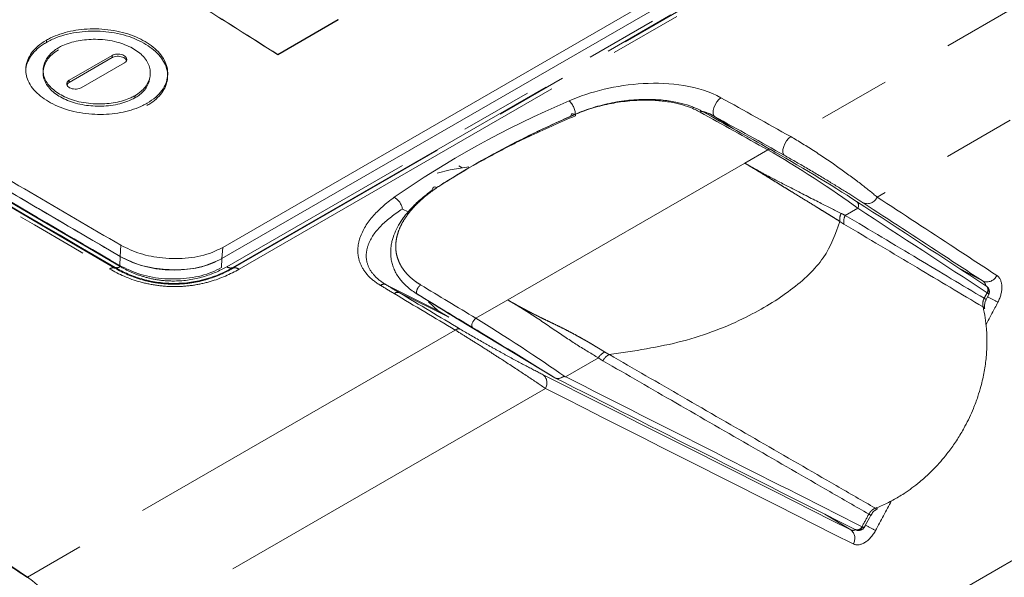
# Model space of a CAD drawing. Header units: millimetres. Extents: x 5 to 415, y 5 to 292.
# Tile 8 of 57: x 118 to 135, y 52 to 61. Entities that reach past the tile are written whole.
import ezdxf

# ---------------------------------------------------------------- set-up
doc = ezdxf.new("R2010")
doc.units = ezdxf.units.MM
doc.linetypes.add('PHANTOM', pattern=[12.7, 6.35, -1.27, 1.27, -1.27, 1.27, -1.27])

msp = doc.modelspace()

# ---------------------------------------------------------------- linework, layer by layer
at = {"color": 8, "linetype": 'PHANTOM', "lineweight": 0}
for p, q in [((136.02, 65.375), (121.424, 56.949)), ((121.532, 56.932), (136.128, 65.358)), ((141.693, 65.304), (131.232, 59.265)), ((135.404, 65.108), (121.319, 56.977)), ((121.426, 56.96), (135.511, 65.092)), ((141.69, 63.362), (132.751, 58.202)), ((118.145, 60.921), (118.146, 60.961)), ((119.302, 60.654), (119.304, 60.694)), ((118.544, 60.217), (118.546, 60.257)), ((119.702, 59.946), (119.703, 59.985)), ((130.225, 59.403), (129.894, 59.62)), ((130.423, 58.798), (130.829, 59.032)), ((130.423, 58.798), (126.256, 56.392)), ((132.192, 57.879), (132.411, 58.005)), ((124.405, 57.99), (124.506, 57.94)), ((132.097, 57.773), (132.169, 57.727)), ((119.444, 57.155), (119.454, 57.353)), ((121.245, 57.316), (121.233, 57.119)), ((119.435, 56.997), (119.444, 57.155)), ((119.352, 56.964), (119.349, 56.952)), ((121.224, 56.961), (121.233, 57.119)), ((121.424, 56.949), (121.426, 56.96)), ((134.614, 56.721), (134.161, 56.97)), ((124.349, 56.52), (125.221, 56.086)), ((125.378, 56.054), (124.669, 56.492)), ((134.686, 56.519), (134.694, 56.514)), ((125.697, 56.07), (126.256, 56.392)), ((125.221, 56.086), (125.031, 56.201)), ((125.335, 55.861), (117.812, 51.518)), ((127.275, 55.04), (127.852, 55.373)), ((126.92, 54.835), (118.651, 50.061)), ((131.832, 52.624), (132.289, 52.347)), ((132.493, 52.4), (132.486, 52.404))]:
    msp.add_line(p, q, dxfattribs=at)
at = {"color": 7, "linetype": 'Continuous', "lineweight": 15}
for p, q in [((121.245, 57.316), (132.167, 63.621)), ((121.233, 57.119), (132.155, 63.424)), ((121.233, 57.119), (132.155, 63.424)), ((122.214, 60.709), (123.275, 61.322)), ((122.214, 60.706), (123.275, 61.318)), ((123.275, 61.322), (123.275, 61.318)), ((119.302, 60.654), (118.544, 60.217)), ((118.546, 60.257), (119.304, 60.694)), ((122.214, 60.709), (122.214, 60.706)), ((118.758, 60.124), (119.516, 60.561)), ((125.396, 58.753), (125.455, 58.718)), ((124.931, 58.321), (124.881, 58.286)), ((134.666, 56.64), (134.67, 56.638)), ((134.674, 56.635), (134.671, 56.637)), ((134.674, 56.635), (134.672, 56.636)), ((124.864, 56.358), (125.031, 56.201)), ((127.085, 55.024), (125.378, 56.054)), ((127.085, 55.024), (127.087, 55.023)), ((132.371, 52.351), (132.366, 52.354)), ((135.702, 52.139), (119.019, 42.508))]:
    msp.add_line(p, q, dxfattribs=at)
at = {"color": 8, "linetype": 'PHANTOM', "lineweight": 0, "flags": 128}
for points in [[(129.894, 59.62), (129.876, 59.643), (129.868, 59.678), (129.87, 59.722), (129.883, 59.773), (129.905, 59.825), (129.935, 59.874), (129.969, 59.917), (130.006, 59.949)], [(127.364, 59.623), (127.366, 59.637), (127.37, 59.649), (127.377, 59.658), (127.385, 59.663), (127.395, 59.665), (127.406, 59.663), (127.418, 59.658), (127.429, 59.649)], [(131.119, 58.937), (131.101, 58.959), (131.093, 58.994), (131.096, 59.038), (131.109, 59.088), (131.131, 59.14), (131.161, 59.19), (131.195, 59.233), (131.232, 59.265)], [(125.031, 56.201), (124.505, 56.465), (124.109, 56.665)], [(125.697, 56.07), (125.677, 56.054), (125.659, 56.033), (125.644, 56.008), (125.632, 55.982), (125.626, 55.957), (125.625, 55.935), (125.629, 55.917), (125.639, 55.906)]]:
    msp.add_lwpolyline(points, dxfattribs=at)
at = {"color": 7, "linetype": 'Continuous', "lineweight": 15, "flags": 128}
for points in [[(125.019, 58.622), (125.246, 58.681), (125.573, 58.733)], [(134.67, 56.398), (134.683, 56.423), (134.713, 56.48)]]:
    msp.add_lwpolyline(points, dxfattribs=at)
at = {"color": 8, "linetype": 'PHANTOM', "lineweight": 0}
for centre, radius, start, end in [((127.098, 59.64), 0.348, 358.7125, 47.0922), ((129.666, 59.668), 0.0405, 65.7068, 134.4344), ((130.857, 59.004), 0.04, 66.0557, 135.0724), ((124.114, 57.942), 0.295, 9.3101, 59.8027), ((132.576, 58.276), 0.191, 249.6065, 337.0296), ((132.34, 58.055), 0.0869, 324.8765, 54.0032), ((132.386, 57.772), 0.221, 151.0619, 191.5986), ((119.317, 56.865), 0.0922, 69.8508, 129.6728), ((119.384, 57.051), 0.0924, 249.7702, 309.5538), ((121.387, 57.06), 0.107, 230.7835, 291.7014), ((121.463, 56.849), 0.107, 50.6281, 111.6574), ((134.682, 56.899), 0.19, 249.1855, 336.3961), ((124.08, 56.576), 0.0932, 72.2192, 129.7627), ((134.613, 56.57), 0.0886, 324.865, 50.473), ((134.619, 56.564), 0.0904, 326.3892, 51.9528), ((124.321, 56.432), 0.0929, 72.3047, 129.8894), ((132.029, 51.31), 5.789, 60.5525, 62.5703), ((134.567, 56.275), 0.16, 50.205, 65.3369), ((125.394, 55.791), 0.0919, 72.7015, 130.4501), ((128.064, 55.253), 0.244, 114.2974, 150.5672), ((126.762, 54.932), 0.185, 328.3438, 51.4066), ((132.522, 52.451), 0.193, 52.1421, 64.3041), ((132.173, 52.2), 0.187, 327.5566, 51.8792), ((132.402, 52.437), 0.0909, 250.0008, 338.6994), ((132.408, 52.435), 0.0921, 248.8333, 337.5668), ((128.901, 45.608), 7.736, 60.386, 61.8783)]:
    msp.add_arc(centre, radius, start, end, dxfattribs=at)
at = {"color": 7, "linetype": 'Continuous', "lineweight": 15}
for centre, radius, start, end in [((-14.791, -144.896), 236.985, 55.97606, 58.6987), ((134.594, 56.221), 0.0509, 17.3238, 66.7018), ((132.751, 52.766), 0.0486, 231.8635, 286.3415), ((-19.737, -152.371), 245.939, 55.99423, 56.20714), ((116.615, 49.858), 2.046, 5.6953, 54.2006)]:
    msp.add_arc(centre, radius, start, end, dxfattribs=at)
at = {"color": 8, "linetype": 'PHANTOM', "lineweight": 0}
for centre, major_axis, ratio, start_param, end_param in [((269.087, -34.007), (227.071, -136.73), 0.040646, 2.24968, 2.256307), ((1.761, 128.756), (191.339, -115.223), 0.04068, 0.827562, 0.843953), ((270.005, -33.477), (225.448, -137.734), 0.005834, 2.268981, 2.274596), ((269.953, -33.562), (225.397, -137.647), 0.005644, 2.269083, 2.274699), ((-12.177, 120.71), (138.068, 239.373), 0.57763, 4.776351, 4.776752), ((-11.777, 120.941), (138.068, 239.373), 0.57763, 4.77351, 4.775117), ((126.438, 55.529), (1.217, -0.798), 0.040819, 0.857543, 2.251584), ((126.386, 55.443), (1.166, -0.712), 0.005644, 0.931731, 2.269083), ((-11.777, 120.941), (138.068, 239.373), 0.57763, 4.758613, 4.760769), ((-12.177, 120.71), (138.068, 239.373), 0.57763, 4.759849, 4.760758)]:
    msp.add_ellipse(centre, major_axis=major_axis, ratio=ratio, start_param=start_param, end_param=end_param, dxfattribs=at)
at = {"color": 7, "linetype": 'Continuous', "lineweight": 15}
for centre, major_axis, ratio, start_param, end_param in [((269.138, -33.921), (227.019, -136.645), 0.040465, 2.249771, 2.256398), ((131.589, 58.56), (1.175, -0.707), 0.040465, 0.844061, 2.249771), ((131.539, 58.473), (1.227, -0.792), 0.073858, 0.82856, 2.23427), ((1.811, 128.842), (191.288, -115.138), 0.040465, 0.82767, 0.844061), ((4.946, 130.537), (200.15, -110.008), 0.041327, 5.39127, 5.424999), ((4.996, 130.623), (200.198, -110.096), 0.041101, 5.391855, 5.425149), ((3.322, 140.799), (138.245, 239.434), 0.577335, 4.63146, 4.677523), ((2.372, 140.251), (138.245, 239.434), 0.577335, 4.63146, 4.677523)]:
    msp.add_ellipse(centre, major_axis=major_axis, ratio=ratio, start_param=start_param, end_param=end_param, dxfattribs=at)
for points, knots in [([(99.853, 68.668), (99.965, 68.605), (100.523, 68.289), (101.983, 67.46), (104.257, 66.163), (107.101, 64.533), (110.061, 62.827), (113.142, 61.042), (116.269, 59.22), (118.392, 57.975), (119.454, 57.353)], [0, 0, 0, 0, 0.018033, 0.090167, 0.234443, 0.378793, 0.533861, 0.689023, 0.844465, 1, 1, 1, 1]), ([(99.864, 68.459), (100.638, 68.02), (102.961, 66.701), (106.936, 64.426), (111.017, 62.07), (115.179, 59.653), (117.737, 58.155), (119.444, 57.155)], [0, 0, 0, 0, 0.124702, 0.374304, 0.624236, 0.749317, 1, 1, 1, 1]), ([(99.864, 68.458), (99.976, 68.395), (100.54, 68.075), (101.561, 67.496), (102.933, 66.714), (104.317, 65.924), (105.48, 65.258), (106.65, 64.587), (107.827, 63.91), (109.013, 63.227), (110.205, 62.538), (111.405, 61.844), (112.854, 61.003), (114.07, 60.296), (115.293, 59.584), (116.513, 58.872), (117.977, 58.015), (118.955, 57.442), (119.444, 57.155)], [0, 0, 0, 0, 0.018233, 0.091166, 0.164099, 0.237032, 0.309966, 0.346432, 0.419365, 0.492298, 0.528764, 0.601697, 0.67463, 0.747564, 0.78403, 0.856963, 0.928477, 1, 1, 1, 1]), ([(99.872, 68.291), (100.645, 67.852), (102.965, 66.535), (106.936, 64.263), (111.831, 61.437), (116.016, 59.001), (118.579, 57.498), (119.435, 56.997)], [0, 0, 0, 0, 0.124631, 0.374137, 0.624107, 0.874506, 1, 1, 1, 1]), ([(122.214, 60.709), (121.739, 61.011), (120.889, 61.549), (120.04, 62.076), (119.666, 62.308)], [0, 0, 0, 0, 0.5599997, 1, 1, 1, 1]), ([(122.214, 60.706), (121.738, 61.008), (120.889, 61.546), (120.04, 62.073), (119.666, 62.305)], [0, 0, 0, 0, 0.5599997, 1, 1, 1, 1]), ([(119.914, 59.811), (119.937, 59.825), (120.007, 59.868), (120.106, 59.95), (120.197, 60.06), (120.256, 60.179), (120.281, 60.302), (120.273, 60.43), (120.23, 60.557), (120.15, 60.679), (120.038, 60.79), (119.899, 60.889), (119.738, 60.973), (119.551, 61.043), (119.35, 61.091), (119.141, 61.117), (118.932, 61.123), (118.722, 61.108), (118.515, 61.07), (118.316, 61.01), (118.202, 60.951), (118.145, 60.921)], [0, 0, 0, 0, 0.025845, 0.077662, 0.130934, 0.182757, 0.236017, 0.289184, 0.343845, 0.397543, 0.452936, 0.504889, 0.558194, 0.612807, 0.669193, 0.721012, 0.774218, 0.828141, 0.883675, 0.940848, 1, 1, 1, 1]), ([(118.146, 60.961), (118.17, 60.975), (118.243, 61.015), (118.381, 61.07), (118.563, 61.121), (118.76, 61.152), (118.964, 61.163), (119.174, 61.154), (119.382, 61.125), (119.582, 61.073), (119.763, 61.002), (119.922, 60.916), (120.057, 60.816), (120.167, 60.701), (120.24, 60.578), (120.278, 60.451), (120.281, 60.325), (120.251, 60.198), (120.181, 60.073), (120.073, 59.953), (119.969, 59.886), (119.916, 59.851)], [0, 0, 0, 0, 0.025535, 0.076729, 0.129323, 0.180524, 0.233112, 0.286205, 0.340783, 0.394558, 0.45004, 0.501951, 0.555209, 0.609846, 0.666248, 0.718119, 0.771386, 0.825256, 0.880726, 0.939294, 1, 1, 1, 1]), ([(119.916, 59.851), (119.891, 59.838), (119.819, 59.798), (119.68, 59.742), (119.498, 59.693), (119.302, 59.662), (119.098, 59.652), (118.888, 59.662), (118.68, 59.692), (118.479, 59.744), (118.299, 59.815), (118.14, 59.902), (118.005, 60.002), (117.895, 60.117), (117.822, 60.239), (117.784, 60.365), (117.78, 60.49), (117.811, 60.616), (117.88, 60.74), (117.989, 60.859), (118.093, 60.927), (118.146, 60.961)], [0, 0, 0, 0, 0.025535, 0.076729, 0.129324, 0.180524, 0.233112, 0.286207, 0.340787, 0.394563, 0.450044, 0.501955, 0.555213, 0.609849, 0.666252, 0.718123, 0.771389, 0.825259, 0.88073, 0.939296, 1, 1, 1, 1]), ([(118.358, 60.829), (118.383, 60.843), (118.445, 60.876), (118.56, 60.917), (118.701, 60.952), (118.853, 60.972), (119.012, 60.979), (119.179, 60.969), (119.343, 60.942), (119.496, 60.897), (119.627, 60.84), (119.742, 60.771), (119.836, 60.694), (119.91, 60.606), (119.955, 60.513), (119.975, 60.419), (119.971, 60.324), (119.942, 60.228), (119.886, 60.137), (119.808, 60.054), (119.739, 60.008), (119.703, 59.985)], [0, 0, 0, 0, 0.034156, 0.085097, 0.137481, 0.189468, 0.242715, 0.299373, 0.357819, 0.411687, 0.467323, 0.518511, 0.571045, 0.624487, 0.679681, 0.730426, 0.782409, 0.837813, 0.894767, 0.946588, 1, 1, 1, 1]), ([(118.145, 60.921), (118.121, 60.907), (118.051, 60.865), (117.952, 60.783), (117.861, 60.674), (117.805, 60.556), (117.78, 60.469), (117.784, 60.422), (117.784, 60.417)], [0, 0, 0, 0, 0.106458, 0.319899, 0.53933, 0.752797, 0.97218, 1, 1, 1, 1]), ([(118.357, 60.789), (118.334, 60.775), (118.277, 60.74), (118.203, 60.672), (118.12, 60.562), (118.081, 60.438), (118.091, 60.308), (118.129, 60.208), (118.195, 60.114), (118.284, 60.032), (118.393, 59.96), (118.516, 59.9), (118.658, 59.851), (118.809, 59.818), (118.964, 59.801), (119.121, 59.799), (119.282, 59.811), (119.436, 59.84), (119.581, 59.884), (119.661, 59.925), (119.702, 59.946)], [0, 0, 0, 0, 0.033763, 0.084676, 0.13703, 0.239663, 0.296341, 0.354796, 0.408839, 0.464673, 0.515788, 0.568243, 0.621714, 0.676936, 0.727676, 0.779658, 0.834964, 0.891806, 0.945043, 1, 1, 1, 1]), ([(119.703, 59.985), (119.678, 59.972), (119.617, 59.939), (119.502, 59.898), (119.361, 59.864), (119.209, 59.844), (119.049, 59.838), (118.882, 59.848), (118.719, 59.875), (118.566, 59.92), (118.434, 59.978), (118.32, 60.047), (118.226, 60.124), (118.152, 60.211), (118.106, 60.304), (118.086, 60.398), (118.09, 60.492), (118.12, 60.588), (118.175, 60.678), (118.253, 60.761), (118.323, 60.806), (118.358, 60.829)], [0, 0, 0, 0, 0.034156, 0.085093, 0.137474, 0.189457, 0.242701, 0.299357, 0.357801, 0.411671, 0.467308, 0.518496, 0.57103, 0.624473, 0.679667, 0.730413, 0.782395, 0.837798, 0.894751, 0.94658, 1, 1, 1, 1]), ([(119.553, 60.603), (119.549, 60.613), (119.539, 60.632), (119.505, 60.656), (119.462, 60.672), (119.412, 60.679), (119.361, 60.676), (119.324, 60.666), (119.306, 60.657), (119.302, 60.654)], [0, 0, 0, 0, 0.154806, 0.306272, 0.465166, 0.618247, 0.776133, 0.945468, 1, 1, 1, 1]), ([(119.304, 60.694), (119.315, 60.7), (119.34, 60.711), (119.387, 60.718), (119.439, 60.717), (119.488, 60.705), (119.527, 60.683), (119.552, 60.657), (119.561, 60.626), (119.554, 60.596), (119.536, 60.574), (119.52, 60.564), (119.516, 60.561)], [0, 0, 0, 0, 0.097546, 0.197755, 0.310279, 0.424128, 0.527332, 0.635606, 0.739926, 0.84748, 0.962812, 1, 1, 1, 1]), ([(118.758, 60.124), (118.746, 60.118), (118.722, 60.107), (118.675, 60.1), (118.623, 60.101), (118.574, 60.113), (118.535, 60.135), (118.51, 60.161), (118.501, 60.192), (118.508, 60.222), (118.526, 60.244), (118.542, 60.254), (118.546, 60.257)], [0, 0, 0, 0, 0.097539, 0.19774, 0.310258, 0.424108, 0.527314, 0.635588, 0.73991, 0.847461, 0.962793, 1, 1, 1, 1]), ([(119.702, 59.946), (119.724, 59.96), (119.782, 59.995), (119.855, 60.063), (119.94, 60.173), (119.958, 60.265), (119.971, 60.327)], [0, 0, 0, 0, 0.140879, 0.353312, 0.57176, 1, 1, 1, 1]), ([(118.544, 60.217), (118.534, 60.21), (118.519, 60.2), (118.513, 60.187), (118.511, 60.182)], [0, 0, 0, 0, 0.668639, 1, 1, 1, 1]), ([(130.006, 59.949), (129.819, 60.054), (129.591, 60.124), (129.12, 60.202), (128.875, 60.211), (128.402, 60.184), (128.171, 60.149), (127.732, 60.045), (127.527, 59.978), (127.335, 59.895)], [0, 0, 0, 0, 0.25, 0.25, 0.5, 0.5, 0.75, 0.75, 1, 1, 1, 1]), ([(129.683, 59.705), (129.668, 59.713), (129.638, 59.729), (129.579, 59.758), (129.474, 59.802), (129.345, 59.842), (129.204, 59.875), (129.085, 59.895), (128.956, 59.91), (128.824, 59.919), (128.677, 59.921), (128.517, 59.915), (128.344, 59.9), (128.172, 59.875), (128.002, 59.841), (127.835, 59.799), (127.672, 59.748), (127.514, 59.69), (127.414, 59.646), (127.364, 59.623)], [0, 0, 0, 0, 0.022845, 0.045744, 0.087234, 0.171589, 0.214496, 0.266003, 0.317881, 0.3708, 0.424027, 0.493256, 0.563011, 0.634242, 0.705913, 0.778482, 0.851437, 0.925534, 1, 1, 1, 1]), ([(127.429, 59.649), (127.476, 59.669), (127.571, 59.708), (127.721, 59.759), (127.878, 59.804), (128.038, 59.841), (128.199, 59.87), (128.361, 59.891), (128.528, 59.904), (128.682, 59.908), (128.821, 59.904), (128.945, 59.895), (129.069, 59.88), (129.183, 59.859), (129.317, 59.828), (129.439, 59.789), (129.539, 59.747), (129.596, 59.72), (129.624, 59.705), (129.638, 59.697)], [0, 0, 0, 0, 0.073356, 0.147039, 0.221774, 0.29689, 0.366614, 0.43671, 0.508113, 0.580041, 0.631425, 0.683074, 0.735666, 0.788641, 0.829603, 0.912752, 0.95509, 0.977517, 1, 1, 1, 1]), ([(127.364, 59.623), (127.255, 59.575), (126.93, 59.429), (126.403, 59.173), (125.793, 58.846), (125.332, 58.575), (125.077, 58.412), (125.01, 58.368)], [0, 0, 0, 0, 0.128879, 0.386954, 0.64611, 0.906357, 1, 1, 1, 1]), ([(125.011, 58.368), (125.103, 58.426), (125.38, 58.602), (125.863, 58.883), (126.468, 59.204), (126.994, 59.458), (127.321, 59.601), (127.429, 59.649)], [0, 0, 0, 0, 0.1243235, 0.3732795, 0.6232746, 0.8743107, 1, 1, 1, 1]), ([(124.931, 58.321), (124.931, 58.33), (124.931, 58.348), (124.943, 58.368), (124.961, 58.379), (124.982, 58.379), (125, 58.374), (125.009, 58.369), (125.011, 58.368)], [0, 0, 0, 0, 0.197304, 0.394607, 0.591922, 0.789272, 0.941942, 1, 1, 1, 1]), ([(124.881, 58.286), (124.881, 58.286), (124.859, 58.27), (124.804, 58.228), (124.721, 58.159), (124.632, 58.077), (124.55, 57.993), (124.481, 57.913), (124.408, 57.819), (124.335, 57.706), (124.266, 57.566), (124.226, 57.443), (124.207, 57.348), (124.198, 57.262), (124.198, 57.18), (124.21, 57.09), (124.228, 57.013), (124.259, 56.929), (124.301, 56.845), (124.355, 56.765), (124.439, 56.666), (124.543, 56.574), (124.636, 56.512), (124.669, 56.492), (124.669, 56.492)], [0, 0, 0, 0, 0.000019, 0.032797, 0.083352, 0.134018, 0.185045, 0.236205, 0.273023, 0.346946, 0.422033, 0.49843, 0.536901, 0.567625, 0.629424, 0.660535, 0.70311, 0.745961, 0.789762, 0.833934, 0.874565, 0.95752, 0.999991, 1, 1, 1, 1]), ([(132.096, 57.772), (132.02, 57.555), (131.868, 57.122), (131.259, 56.552), (130.429, 56.046), (129.354, 55.624), (128.48, 55.495), (128.043, 55.43)], [0, 0, 0, 0, 0.187355, 0.373833, 0.559765, 0.779501, 1, 1, 1, 1]), ([(119.454, 57.353), (119.564, 57.3), (119.784, 57.194), (120.204, 57.117), (120.648, 57.115), (121.013, 57.197), (121.185, 57.285), (121.245, 57.316)], [0, 0, 0, 0, 0.206667, 0.41273, 0.646473, 0.878568, 1, 1, 1, 1]), ([(121.233, 57.119), (121.121, 57.066), (120.897, 56.961), (120.469, 56.909), (120.026, 56.94), (119.674, 57.034), (119.499, 57.126), (119.444, 57.155)], [0, 0, 0, 0, 0.219648, 0.439467, 0.656434, 0.892272, 1, 1, 1, 1]), ([(119.444, 57.155), (119.562, 57.098), (119.798, 56.983), (120.236, 56.909), (120.676, 56.922), (121.015, 57.006), (121.178, 57.091), (121.233, 57.119)], [0, 0, 0, 0, 0.221903, 0.443807, 0.665711, 0.887617, 1, 1, 1, 1]), ([(119.352, 56.964), (119.425, 56.921), (119.502, 56.882), (119.666, 56.812), (119.753, 56.782), (119.932, 56.732), (120.024, 56.713), (120.212, 56.688), (120.31, 56.682), (120.595, 56.684), (120.784, 56.712), (121.128, 56.81), (121.286, 56.879), (121.426, 56.96)], [0, 0, 0, 0, 0.125, 0.125, 0.25, 0.25, 0.375, 0.375, 0.5, 0.5, 0.75, 0.75, 1, 1, 1, 1]), ([(119.435, 56.997), (119.553, 56.939), (119.789, 56.825), (120.228, 56.751), (120.667, 56.764), (121.006, 56.849), (121.169, 56.933), (121.224, 56.961)], [0, 0, 0, 0, 0.221958, 0.443916, 0.665874, 0.887835, 1, 1, 1, 1]), ([(134.712, 56.48), (134.713, 56.481), (134.722, 56.494), (134.729, 56.525), (134.726, 56.57), (134.705, 56.609), (134.683, 56.631), (134.67, 56.637), (134.668, 56.638)], [0, 0, 0, 0, 0.031159, 0.272762, 0.504478, 0.756413, 0.966521, 1, 1, 1, 1]), ([(124.648, 56.505), (124.768, 56.431), (125.008, 56.283), (125.247, 56.135), (125.367, 56.06)], [0, 0, 0, 0, 0.500001, 1, 1, 1, 1]), ([(134.614, 56.268), (134.628, 56.205), (134.654, 56.08), (134.674, 55.91), (134.685, 55.722), (134.683, 55.515), (134.66, 55.26), (134.62, 55.044), (134.573, 54.855), (134.521, 54.68), (134.433, 54.444), (134.318, 54.199), (134.2, 53.998), (134.094, 53.836), (133.958, 53.65), (133.782, 53.448), (133.617, 53.289), (133.442, 53.139), (133.257, 53.003), (133.03, 52.868), (132.86, 52.784), (132.756, 52.742), (132.721, 52.728)], [0, 0, 0, 0, 0.047207, 0.094699, 0.123603, 0.181722, 0.240946, 0.301312, 0.33169, 0.373634, 0.42425, 0.501203, 0.55347, 0.579729, 0.630346, 0.707299, 0.759566, 0.785826, 0.864754, 0.918292, 0.972669, 1, 1, 1, 1]), ([(134.644, 56.236), (134.642, 56.245), (134.636, 56.269), (134.641, 56.324), (134.654, 56.372), (134.669, 56.395), (134.67, 56.397)], [0, 0, 0, 0, 0.222343, 0.576441, 0.950246, 1, 1, 1, 1]), ([(127.259, 55.044), (127.257, 55.045), (127.253, 55.045), (127.247, 55.045), (127.236, 55.043), (127.223, 55.036), (127.206, 55.027), (127.189, 55.019), (127.172, 55.013), (127.154, 55.009), (127.136, 55.008), (127.119, 55.01), (127.102, 55.014), (127.092, 55.02), (127.087, 55.023)], [0, 0, 0, 0, 0.039394, 0.092759, 0.147658, 0.255173, 0.34723, 0.443069, 0.535945, 0.631557, 0.72231, 0.815565, 0.906445, 1, 1, 1, 1]), ([(127.275, 55.04), (127.273, 55.041), (127.268, 55.042), (127.262, 55.043), (127.259, 55.044)], [0, 0, 0, 0, 0.384372, 1, 1, 1, 1]), ([(129.736, 42.02), (130.306, 42.914), (131.448, 44.701), (133.136, 47.393), (134.806, 50.092), (135.904, 51.9), (136.452, 52.803)], [0, 0, 0, 0, 0.250421, 0.500842, 0.750413, 1, 1, 1, 1]), ([(132.642, 52.602), (132.649, 52.614), (132.666, 52.647), (132.708, 52.688), (132.746, 52.713), (132.763, 52.718), (132.765, 52.719)], [0, 0, 0, 0, 0.218929, 0.583592, 0.949616, 1, 1, 1, 1]), ([(132.531, 52.4), (132.537, 52.412), (132.574, 52.48), (132.61, 52.547), (132.64, 52.603)], [0, 0, 0, 0, 0.179476, 1, 1, 1, 1]), ([(132.376, 52.35), (132.378, 52.348), (132.391, 52.339), (132.423, 52.335), (132.466, 52.34), (132.501, 52.36), (132.522, 52.382), (132.528, 52.397), (132.53, 52.401)], [0, 0, 0, 0, 0.04046, 0.27258, 0.504385, 0.727808, 0.924061, 1, 1, 1, 1])]:
    msp.add_open_spline(points, degree=3, knots=knots, dxfattribs=at)
at = {"color": 8, "linetype": 'PHANTOM', "lineweight": 0}
for points in [[(108.909, 62.961), (112.274, 61.019), (115.727, 59.009), (119.258, 56.936)], [(119.349, 56.952), (115.82, 59.023), (112.369, 61.031), (109.007, 62.972)], [(119.443, 56.98), (116.014, 58.99), (112.66, 60.942), (109.389, 62.831)], [(131.232, 59.265), (130.822, 59.494), (130.414, 59.722), (130.006, 59.949)], [(127.335, 59.895), (126.199, 59.405), (125.173, 58.84), (124.262, 58.197)], [(129.894, 59.62), (130.301, 59.393), (130.71, 59.165), (131.119, 58.937)], [(132.097, 57.773), (132.096, 57.784), (132.092, 57.806), (132.095, 57.843), (132.104, 57.879), (132.114, 57.903), (132.12, 57.915)], [(124.021, 56.647), (124.101, 56.599), (124.181, 56.551), (124.261, 56.503)], [(124.349, 56.52), (124.269, 56.568), (124.189, 56.617), (124.109, 56.665)], [(124.261, 56.503), (124.618, 56.289), (124.976, 56.075), (125.335, 55.861)], [(125.422, 55.878), (125.063, 56.093), (124.706, 56.307), (124.349, 56.52)], [(132.289, 52.347), (130.512, 53.241), (128.708, 54.151), (126.878, 55.077)], [(126.92, 54.835), (128.75, 53.907), (130.554, 52.995), (132.331, 52.099)]]:
    msp.add_open_spline(points, degree=3, dxfattribs=at)
at = {"color": 7, "linetype": 'Continuous', "lineweight": 15}
msp.add_open_spline([(109.291, 62.82), (112.564, 60.93), (115.921, 58.976), (119.352, 56.964)], degree=3, dxfattribs=at)
at = {"color": 8, "linetype": 'PHANTOM', "lineweight": 0}
for points, knots in [([(125.662, 58.763), (125.847, 58.865), (126.158, 59.037), (126.751, 59.329), (127.168, 59.511), (127.446, 59.632)], [0, 0, 0, 0, 0.32768, 0.551206, 1, 1, 1, 1]), ([(129.678, 59.708), (129.722, 59.695), (129.801, 59.672), (129.866, 59.636), (129.894, 59.62)], [0, 0, 0, 0, 0.55854, 1, 1, 1, 1]), ([(132.751, 58.202), (132.667, 58.274), (132.569, 58.353), (132.345, 58.525), (132.221, 58.617), (131.953, 58.807), (131.809, 58.905), (131.515, 59.096), (131.366, 59.188), (131.232, 59.265)], [0, 0, 0, 0, 0.25, 0.25, 0.5, 0.5, 0.75, 0.75, 1, 1, 1, 1]), ([(131.119, 58.937), (131.24, 58.869), (131.375, 58.791), (131.642, 58.635), (131.773, 58.556), (132.017, 58.408), (132.13, 58.338), (132.336, 58.209), (132.428, 58.15), (132.509, 58.097)], [0, 0, 0, 0, 0.25, 0.25, 0.5, 0.5, 0.75, 0.75, 1, 1, 1, 1]), ([(130.423, 58.798), (130.443, 58.788), (130.473, 58.771), (130.522, 58.74), (130.586, 58.703), (130.667, 58.654), (130.754, 58.601), (130.84, 58.547), (130.932, 58.491), (131.029, 58.43), (131.127, 58.37), (131.236, 58.303), (131.355, 58.23), (131.483, 58.152), (131.608, 58.075), (131.722, 58.005), (131.826, 57.94), (131.921, 57.882), (132.012, 57.825), (132.069, 57.79), (132.096, 57.772), (132.096, 57.772)], [0, 0, 0, 0, 0.03342, 0.051623, 0.086513, 0.14019, 0.183299, 0.226681, 0.277966, 0.329616, 0.382347, 0.435408, 0.508539, 0.582287, 0.657705, 0.733595, 0.799578, 0.865812, 0.932776, 0.999973, 1, 1, 1, 1]), ([(132.118, 57.915), (131.998, 57.975), (131.743, 58.102), (131.3, 58.33), (130.922, 58.524), (130.699, 58.644), (130.611, 58.692), (130.556, 58.722), (130.523, 58.741), (130.473, 58.771), (130.443, 58.788), (130.423, 58.798)], [0, 0, 0, 0, 0.2650814, 0.5611799, 0.7696503, 0.8570679, 0.9099884, 0.9116968, 0.9472678, 0.9658508, 1, 1, 1, 1]), ([(124.726, 56.656), (124.697, 56.675), (124.609, 56.731), (124.511, 56.818), (124.431, 56.912), (124.381, 56.987), (124.342, 57.065), (124.313, 57.145), (124.296, 57.218), (124.287, 57.303), (124.288, 57.38), (124.298, 57.459), (124.317, 57.546), (124.356, 57.658), (124.424, 57.79), (124.498, 57.897), (124.571, 57.987), (124.638, 58.061), (124.719, 58.139), (124.806, 58.215), (124.903, 58.291), (124.974, 58.341), (125.011, 58.368)], [0, 0, 0, 0, 0.039035, 0.118857, 0.159771, 0.200815, 0.242211, 0.284627, 0.327354, 0.357221, 0.417345, 0.447609, 0.483563, 0.555924, 0.62965, 0.704652, 0.742328, 0.792151, 0.842098, 0.892402, 0.942815, 1, 1, 1, 1]), ([(124.262, 58.197), (124.113, 58.092), (123.983, 57.977), (123.772, 57.729), (123.693, 57.598), (123.63, 57.387), (123.62, 57.316), (123.623, 57.173), (123.637, 57.099), (123.695, 56.957), (123.74, 56.888), (123.859, 56.759), (123.933, 56.7), (124.021, 56.647)], [0, 0, 0, 0, 0.25, 0.25, 0.5, 0.5, 0.625, 0.625, 0.75, 0.75, 0.875, 0.875, 1, 1, 1, 1]), ([(134.856, 56.823), (134.611, 56.983), (134.366, 57.144), (134.12, 57.306), (133.666, 57.603), (133.209, 57.902), (132.751, 58.202)], [0, 0, 0, 0, 0.001424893, 0.001424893, 0.001424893, 0.004052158, 0.004052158, 0.004052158, 0.004052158]), ([(132.509, 58.097), (132.968, 57.798), (133.424, 57.5), (133.878, 57.203), (134.124, 57.042), (134.369, 56.881), (134.614, 56.721)], [0, 0, 0, 0, 0.002625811, 0.002625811, 0.002625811, 0.004049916, 0.004049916, 0.004049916, 0.004049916]), ([(124.109, 56.665), (124.027, 56.713), (123.961, 56.767), (123.855, 56.885), (123.818, 56.948), (123.774, 57.074), (123.766, 57.138), (123.774, 57.262), (123.789, 57.323), (123.861, 57.501), (123.941, 57.609), (124.145, 57.812), (124.267, 57.905), (124.405, 57.99)], [0, 0, 0, 0, 0.125, 0.125, 0.25, 0.25, 0.375, 0.375, 0.5, 0.5, 0.75, 0.75, 1, 1, 1, 1]), ([(132.192, 57.879), (132.18, 57.884), (132.157, 57.895), (132.133, 57.908), (132.121, 57.914)], [0, 0, 0, 0, 0.499753, 1, 1, 1, 1]), ([(134.634, 56.421), (134.249, 56.651), (133.44, 57.134), (132.622, 57.623), (132.192, 57.879)], [0, 0, 0, 0, 0.475503, 1, 1, 1, 1]), ([(132.169, 57.727), (132.598, 57.471), (133.418, 56.982), (134.228, 56.498), (134.614, 56.268)], [0, 0, 0, 0, 0.523462, 1, 1, 1, 1]), ([(121.319, 56.977), (121.194, 56.905), (121.054, 56.843), (120.744, 56.753), (120.572, 56.726), (120.311, 56.724), (120.222, 56.729), (120.049, 56.752), (119.966, 56.77), (119.803, 56.815), (119.724, 56.843), (119.577, 56.906), (119.508, 56.941), (119.443, 56.98)], [0, 0, 0, 0, 0.25, 0.25, 0.5, 0.5, 0.625, 0.625, 0.75, 0.75, 0.875, 0.875, 1, 1, 1, 1]), ([(119.258, 56.936), (119.417, 56.843), (119.598, 56.763), (119.894, 56.681), (119.998, 56.66), (120.208, 56.632), (120.313, 56.626), (120.524, 56.628), (120.63, 56.636), (120.833, 56.667), (120.93, 56.688), (121.213, 56.77), (121.38, 56.845), (121.532, 56.932)], [0, 0, 0, 0, 0.25, 0.25, 0.375, 0.375, 0.5, 0.5, 0.625, 0.625, 0.75, 0.75, 1, 1, 1, 1]), ([(121.424, 56.949), (121.289, 56.871), (121.139, 56.803), (120.882, 56.728), (120.793, 56.707), (120.608, 56.679), (120.51, 56.67), (120.315, 56.668), (120.218, 56.674), (120.023, 56.699), (119.927, 56.719), (119.656, 56.795), (119.492, 56.868), (119.349, 56.952)], [0, 0, 0, 0, 0.25, 0.25, 0.375, 0.375, 0.5, 0.5, 0.625, 0.625, 0.75, 0.75, 1, 1, 1, 1]), ([(134.856, 56.823), (134.91, 56.788), (134.942, 56.717), (134.949, 56.544), (134.923, 56.442), (134.875, 56.351)], [0, 0, 0, 0, 0.5, 0.5, 1, 1, 1, 1]), ([(124.669, 56.492), (124.665, 56.496), (124.656, 56.504), (124.653, 56.527), (124.656, 56.554), (124.667, 56.585), (124.681, 56.609), (124.7, 56.635), (124.715, 56.647), (124.726, 56.656)], [0, 0, 0, 0, 0.144485, 0.28897, 0.433455, 0.57794, 0.722425, 0.785368, 1, 1, 1, 1]), ([(134.661, 56.635), (134.66, 56.644), (134.657, 56.673), (134.639, 56.702), (134.621, 56.716), (134.614, 56.721)], [0, 0, 0, 0, 0.233024, 0.727659, 1, 1, 1, 1]), ([(134.712, 56.48), (134.713, 56.481), (134.718, 56.486), (134.714, 56.498), (134.701, 56.508), (134.694, 56.514)], [0, 0, 0, 0, 0.099302, 0.538028, 1, 1, 1, 1]), ([(127.964, 55.475), (127.949, 55.484), (127.92, 55.502), (127.875, 55.53), (127.827, 55.559), (127.778, 55.588), (127.727, 55.619), (127.674, 55.65), (127.619, 55.682), (127.548, 55.722), (127.461, 55.77), (127.354, 55.828), (127.242, 55.886), (127.126, 55.943), (127.009, 56), (126.91, 56.047), (126.81, 56.095), (126.729, 56.136), (126.642, 56.18), (126.572, 56.217), (126.506, 56.252), (126.449, 56.283), (126.396, 56.313), (126.353, 56.337), (126.303, 56.364), (126.277, 56.38), (126.256, 56.392)], [0, 0, 0, 0, 0.035204, 0.070448, 0.105816, 0.141226, 0.177136, 0.213095, 0.249206, 0.285369, 0.347393, 0.409707, 0.47292, 0.536435, 0.597833, 0.659499, 0.690812, 0.753713, 0.785345, 0.82463, 0.864153, 0.889848, 0.915636, 0.951442, 0.961788, 1, 1, 1, 1]), ([(126.256, 56.392), (126.277, 56.38), (126.303, 56.364), (126.352, 56.336), (126.39, 56.314), (126.441, 56.283), (126.484, 56.257), (126.552, 56.215), (126.75, 56.091), (127.086, 55.858), (127.508, 55.576), (127.733, 55.443), (127.852, 55.373)], [0, 0, 0, 0, 0.038449, 0.048853, 0.084851, 0.1029, 0.136645, 0.156534, 0.215817, 0.463966, 0.715957, 1, 1, 1, 1]), ([(134.614, 56.268), (134.612, 56.278), (134.608, 56.298), (134.608, 56.331), (134.613, 56.363), (134.621, 56.394), (134.63, 56.412), (134.634, 56.421)], [0, 0, 0, 0, 0.204807, 0.415538, 0.620115, 0.83065, 1, 1, 1, 1]), ([(125.335, 55.861), (125.402, 55.82), (125.473, 55.776), (125.62, 55.684), (125.697, 55.636), (125.849, 55.54), (125.925, 55.491), (126.073, 55.396), (126.145, 55.35), (126.355, 55.213), (126.485, 55.127), (126.72, 54.971), (126.827, 54.899), (126.92, 54.835)], [0, 0, 0, 0, 0.125, 0.125, 0.25, 0.25, 0.375, 0.375, 0.5, 0.5, 0.75, 0.75, 1, 1, 1, 1]), ([(126.878, 55.077), (126.789, 55.122), (126.689, 55.174), (126.472, 55.288), (126.353, 55.352), (126.161, 55.457), (126.096, 55.493), (125.961, 55.568), (125.891, 55.607), (125.683, 55.725), (125.543, 55.806), (125.422, 55.878)], [0, 0, 0, 0, 0.25, 0.25, 0.5, 0.5, 0.625, 0.625, 0.75, 0.75, 1, 1, 1, 1]), ([(127.93, 55.322), (127.937, 55.334), (127.951, 55.357), (127.978, 55.388), (128.009, 55.414), (128.032, 55.425), (128.043, 55.43)], [0, 0, 0, 0, 0.2500294, 0.5000392, 0.7500294, 1, 1, 1, 1]), ([(128.043, 55.43), (128.043, 55.43), (128.03, 55.437), (128.003, 55.452), (127.977, 55.468), (127.964, 55.475)], [0, 0, 0, 0, 0.000431, 0.50008, 1, 1, 1, 1]), ([(132.721, 52.728), (132.492, 52.86), (131.817, 53.25), (130.688, 53.903), (129.359, 54.671), (128.473, 55.183), (128.044, 55.431)], [0, 0, 0, 0, 0.149055, 0.438584, 0.728113, 1, 1, 1, 1]), ([(127.852, 55.373), (127.864, 55.364), (127.889, 55.346), (127.915, 55.33), (127.928, 55.322)], [0, 0, 0, 0, 0.499786, 1, 1, 1, 1]), ([(127.93, 55.322), (128.359, 55.074), (129.245, 54.563), (130.574, 53.796), (131.703, 53.145), (132.377, 52.756), (132.606, 52.624)], [0, 0, 0, 0, 0.272008, 0.561664, 0.851321, 1, 1, 1, 1]), ([(132.606, 52.624), (132.618, 52.643), (132.643, 52.681), (132.686, 52.713), (132.713, 52.724), (132.721, 52.728)], [0, 0, 0, 0, 0.4145108, 0.8291542, 1, 1, 1, 1]), ([(132.289, 52.347), (132.302, 52.342), (132.329, 52.333), (132.36, 52.345), (132.376, 52.351)], [0, 0, 0, 0, 0.509086, 1, 1, 1, 1]), ([(132.724, 52.334), (132.675, 52.243), (132.605, 52.167), (132.46, 52.08), (132.387, 52.071), (132.331, 52.099)], [0, 0, 0, 0, 0.5, 0.5, 1, 1, 1, 1]), ([(132.529, 52.401), (132.529, 52.399), (132.528, 52.392), (132.516, 52.39), (132.501, 52.397), (132.493, 52.4)], [0, 0, 0, 0, 0.1242974, 0.5496246, 1, 1, 1, 1])]:
    msp.add_open_spline(points, degree=3, knots=knots, dxfattribs=at)

doc.saveas('drawing.dxf')
